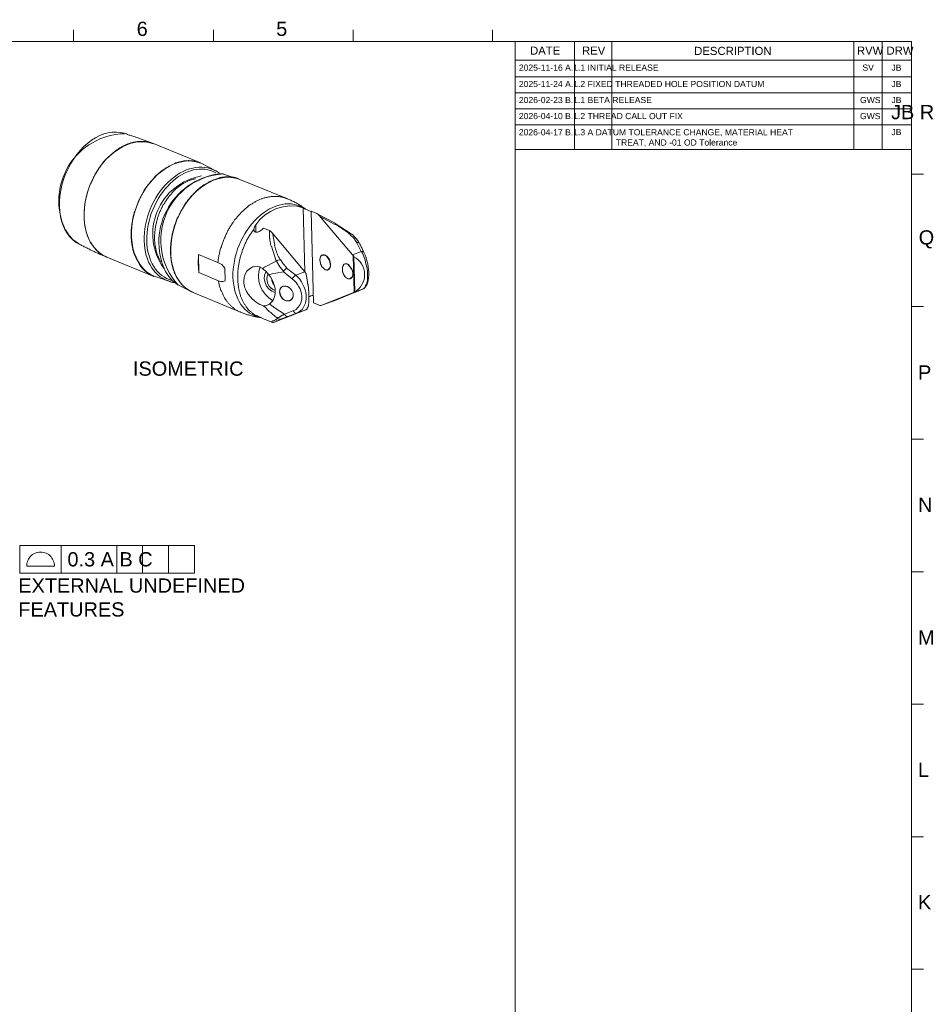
# Model space of a CAD drawing. Header units: millimetres. Extents: x 284 to 1085, y 7 to 266.
# Tile 20 of 21: x 882 to 940, y 82 to 145. Entities that reach past the tile are written whole.
import ezdxf

# ---------------------------------------------------------------- set-up
doc = ezdxf.new("R2010")
doc.units = ezdxf.units.MM
doc.layers.add('PDF4_几何图形', color=7, linetype='Continuous')
doc.layers.add('PDF4_文字', color=7, linetype='Continuous')
doc.styles.add('PDF F1', font='arial.ttf')

msp = doc.modelspace()

# ---------------------------------------------------------------- linework, layer by layer
at = {"layer": 'PDF4_几何图形', "lineweight": 13}
for points in [[(885.61, 144.006), (885.61, 143.273)], [(894.447, 144.006), (894.447, 143.273)], [(903.263, 144.006), (903.263, 143.273)], [(912.079, 144.006), (912.079, 143.273)], [(938.549, 9.33), (938.549, 143.273), (731.146, 143.273), (731.146, 9.33), (731.146, 74.297)], [(913.502, 143.273), (913.502, 9.33)], [(917.252, 143.273), (917.252, 136.462)], [(919.623, 143.273), (919.623, 136.462)], [(934.906, 143.273), (934.906, 136.462)], [(936.695, 143.273), (936.695, 136.462)], [(913.502, 142.088), (938.549, 142.088)], [(913.502, 141.053), (938.549, 141.053)], [(913.502, 140.04), (938.549, 140.04)], [(913.502, 139.027), (938.549, 139.027)], [(913.502, 138.014), (938.549, 138.014)], [(885.954, 130.469), (885.998, 130.448), (886.062, 130.426), (886.105, 130.383), (886.17, 130.362), (886.235, 130.34), (886.278, 130.297), (886.342, 130.275), (886.386, 130.254), (886.45, 130.232), (886.515, 130.189), (886.558, 130.168), (886.623, 130.146), (886.666, 130.103), (886.73, 130.081), (886.795, 130.06), (886.838, 130.038), (886.903, 130.017), (886.968, 129.974), (887.011, 129.952), (887.075, 129.931), (887.118, 129.909), (887.183, 129.887), (887.248, 129.844), (887.291, 129.823), (887.356, 129.801), (887.42, 129.78), (887.463, 129.758), (887.528, 129.737), (887.593, 129.715), (887.636, 129.672), (887.7, 129.65), (890.675, 128.422), (890.653, 128.443), (890.632, 128.465), (890.589, 128.465), (890.546, 128.486), (890.503, 128.508), (890.46, 128.529), (890.438, 128.551), (890.395, 128.573), (890.352, 128.594), (890.309, 128.637), (890.287, 128.659), (890.244, 128.68), (890.222, 128.702), (890.179, 128.745), (890.136, 128.767), (890.115, 128.788), (890.072, 128.831), (890.05, 128.853), (890.007, 128.896), (889.985, 128.917), (889.942, 128.961), (889.921, 128.982), (889.899, 129.025), (889.856, 129.068), (889.834, 129.09), (889.813, 129.133), (889.77, 129.176), (889.748, 129.219), (889.727, 129.262), (889.705, 129.305), (889.684, 129.349), (889.662, 129.392), (889.64, 129.392), (889.619, 129.435), (889.597, 129.478), (889.576, 129.521), (889.554, 129.564), (889.533, 129.629), (889.511, 129.672), (889.49, 129.715), (889.468, 129.758), (889.468, 129.801), (889.446, 129.866), (889.425, 129.909), (889.403, 129.952), (889.403, 130.017), (889.382, 130.06), (889.36, 130.103), (889.36, 130.168), (889.339, 130.211), (889.339, 130.275), (889.317, 130.319), (889.317, 130.383), (889.296, 130.426), (889.296, 130.491), (889.296, 130.534), (889.274, 130.599), (889.274, 130.642), (889.274, 130.707), (889.274, 130.75), (889.252, 130.814), (889.252, 130.879), (889.252, 130.922), (889.252, 130.987), (889.252, 131.051), (889.252, 131.095), (889.252, 131.159), (889.252, 131.224), (889.252, 131.289), (889.252, 131.332), (889.252, 131.396), (889.274, 131.461), (889.274, 131.526), (889.274, 131.569), (889.296, 131.633), (889.296, 131.698), (889.296, 131.763), (889.317, 131.827), (889.317, 131.871), (889.339, 131.935), (889.339, 132), (889.36, 132.065), (889.36, 132.108), (889.382, 132.172), (889.382, 132.237), (889.403, 132.302), (889.425, 132.366), (889.446, 132.409), (889.446, 132.474), (889.468, 132.539), (889.49, 132.603), (889.511, 132.646), (889.533, 132.711), (889.554, 132.776), (889.576, 132.84), (889.597, 132.884), (889.619, 132.948), (889.64, 133.013), (889.662, 133.056), (889.684, 133.121), (889.705, 133.185), (889.727, 133.228), (889.77, 133.293), (889.791, 133.358), (889.813, 133.401), (889.856, 133.466), (889.878, 133.509), (889.899, 133.573), (889.942, 133.616), (889.964, 133.681), (889.985, 133.724), (890.028, 133.789), (890.05, 133.832), (890.093, 133.897), (890.115, 133.94), (890.158, 134.004), (890.201, 134.048), (890.222, 134.091), (890.266, 134.134), (890.309, 134.198), (890.33, 134.242), (890.373, 134.285), (890.416, 134.328), (890.438, 134.392), (890.481, 134.436), (890.524, 134.479), (890.567, 134.522), (890.61, 134.565), (890.632, 134.608), (890.675, 134.651), (890.718, 134.694), (890.761, 134.737), (890.804, 134.78), (890.847, 134.824), (890.891, 134.845), (890.934, 134.888), (890.977, 134.931), (891.02, 134.974), (891.063, 134.996), (891.106, 135.039), (891.149, 135.082), (891.192, 135.104), (891.235, 135.147), (891.279, 135.168), (891.322, 135.212), (891.365, 135.233), (891.408, 135.255), (891.451, 135.298), (891.494, 135.319), (891.559, 135.341), (891.602, 135.384), (891.645, 135.406), (891.688, 135.427), (891.731, 135.449), (891.774, 135.47), (891.817, 135.492), (891.882, 135.513), (891.925, 135.535), (891.968, 135.556), (892.011, 135.578), (892.055, 135.6), (892.098, 135.6), (892.162, 135.621), (892.205, 135.643), (892.249, 135.643), (892.292, 135.664), (892.335, 135.664), (892.399, 135.686), (892.443, 135.686), (892.486, 135.707), (892.529, 135.707), (892.572, 135.729), (892.615, 135.729), (892.658, 135.729), (892.723, 135.729), (892.766, 135.729), (892.809, 135.729), (892.852, 135.75), (892.895, 135.75), (892.938, 135.729), (892.981, 135.729), (893.025, 135.729), (893.068, 135.729), (893.111, 135.729), (893.154, 135.729), (893.197, 135.707), (893.24, 135.707), (893.305, 135.707), (893.326, 135.686), (893.369, 135.686), (893.413, 135.664), (893.456, 135.664), (893.499, 135.643), (893.542, 135.621), (893.585, 135.621), (893.628, 135.6), (890.653, 136.828), (890.589, 136.85), (890.524, 136.871), (890.481, 136.893), (890.416, 136.914), (890.352, 136.936), (890.309, 136.958), (890.244, 136.979), (890.179, 137.001), (890.136, 137.022), (890.072, 137.044), (890.007, 137.065), (889.942, 137.087), (889.899, 137.108), (889.834, 137.13), (889.77, 137.151), (889.727, 137.173), (889.662, 137.195), (889.597, 137.216), (889.533, 137.238), (889.49, 137.259), (889.425, 137.281), (889.36, 137.302), (889.296, 137.324), (889.252, 137.345), (889.188, 137.367)], [(893.628, 135.6), (890.653, 136.828), (890.61, 136.828), (890.567, 136.85), (890.524, 136.871), (890.481, 136.871), (890.438, 136.893), (890.395, 136.893), (890.352, 136.914), (890.309, 136.914), (890.266, 136.936), (890.222, 136.936), (890.179, 136.936), (890.136, 136.958), (890.093, 136.958), (890.05, 136.958), (890.007, 136.958), (889.964, 136.958), (889.921, 136.958), (889.878, 136.958), (889.834, 136.958), (889.791, 136.958), (889.727, 136.958), (889.684, 136.958), (889.64, 136.958), (889.597, 136.936), (889.554, 136.936), (889.511, 136.936), (889.468, 136.914), (889.403, 136.914), (889.36, 136.893), (889.317, 136.893), (889.274, 136.871), (889.231, 136.871), (889.188, 136.85), (889.123, 136.828), (889.08, 136.807), (889.037, 136.807), (888.994, 136.785), (888.951, 136.764), (888.886, 136.742), (888.843, 136.72), (888.8, 136.699), (888.757, 136.677), (888.714, 136.656), (888.67, 136.634), (888.627, 136.591), (888.563, 136.57), (888.52, 136.548), (888.476, 136.526), (888.433, 136.483), (888.39, 136.462), (888.347, 136.44), (888.304, 136.397), (888.261, 136.376), (888.218, 136.332), (888.175, 136.289), (888.132, 136.268), (888.088, 136.225), (888.045, 136.182), (888.002, 136.16), (887.959, 136.117), (887.916, 136.074), (887.873, 136.031), (887.83, 136.009), (887.787, 135.966), (887.744, 135.923), (887.7, 135.88), (887.657, 135.837), (887.614, 135.794), (887.593, 135.75), (887.55, 135.707), (887.506, 135.664), (887.463, 135.6), (887.42, 135.556), (887.399, 135.513), (887.356, 135.47), (887.312, 135.427), (887.291, 135.362), (887.248, 135.319), (887.205, 135.276), (887.183, 135.212), (887.14, 135.168), (887.118, 135.125), (887.075, 135.061), (887.054, 135.018), (887.011, 134.953), (886.989, 134.91), (886.946, 134.845), (886.924, 134.802), (886.903, 134.737), (886.86, 134.694), (886.838, 134.63), (886.817, 134.565), (886.795, 134.522), (886.752, 134.457), (886.73, 134.414), (886.709, 134.349), (886.687, 134.285), (886.666, 134.242), (886.644, 134.177), (886.623, 134.112), (886.601, 134.048), (886.58, 134.004), (886.558, 133.94), (886.536, 133.875), (886.515, 133.832), (886.493, 133.767), (886.472, 133.703), (886.472, 133.638), (886.45, 133.573), (886.429, 133.53), (886.407, 133.466), (886.407, 133.401), (886.386, 133.336), (886.386, 133.293), (886.364, 133.228), (886.342, 133.164), (886.342, 133.099), (886.321, 133.034), (886.321, 132.991), (886.321, 132.927), (886.299, 132.862), (886.299, 132.797), (886.299, 132.733), (886.299, 132.69), (886.278, 132.625), (886.278, 132.56), (886.278, 132.496), (886.278, 132.452), (886.278, 132.388), (886.278, 132.323), (886.278, 132.28), (886.278, 132.215), (886.278, 132.151), (886.278, 132.108), (886.278, 132.043), (886.278, 131.978), (886.299, 131.935), (886.299, 131.871), (886.299, 131.827), (886.299, 131.763), (886.321, 131.698), (886.321, 131.655), (886.342, 131.59), (886.342, 131.547), (886.364, 131.483), (886.364, 131.439), (886.386, 131.375), (886.386, 131.332), (886.407, 131.289), (886.407, 131.224), (886.429, 131.181), (886.45, 131.138), (886.472, 131.073), (886.472, 131.03), (886.493, 130.987), (886.515, 130.944), (886.536, 130.901), (886.558, 130.836), (886.58, 130.793), (886.601, 130.75), (886.623, 130.707), (886.644, 130.663), (886.666, 130.62), (886.666, 130.599), (886.709, 130.556), (886.73, 130.513), (886.752, 130.491), (886.774, 130.448), (886.795, 130.405), (886.838, 130.362), (886.86, 130.319), (886.881, 130.297), (886.903, 130.254), (886.946, 130.211), (886.968, 130.189), (887.011, 130.146), (887.032, 130.125), (887.075, 130.081), (887.097, 130.06), (887.14, 130.017), (887.162, 129.995), (887.205, 129.952), (887.226, 129.931), (887.269, 129.909), (887.312, 129.887), (887.334, 129.844), (887.377, 129.823), (887.42, 129.801), (887.442, 129.78), (887.485, 129.758), (887.528, 129.737), (887.571, 129.715), (887.614, 129.693), (887.636, 129.672), (887.679, 129.672), (887.7, 129.65), (890.675, 128.422)], [(889.188, 137.367), (889.123, 137.367), (889.058, 137.389), (889.015, 137.41), (888.951, 137.432), (888.886, 137.453), (888.821, 137.475)], [(894.598, 135.104), (893.628, 135.6)], [(894.814, 134.953), (894.771, 134.996), (894.706, 135.039), (894.663, 135.061), (894.62, 135.104)], [(893.305, 134.608), (893.262, 134.608), (893.219, 134.586), (893.154, 134.586), (893.111, 134.565), (893.068, 134.543), (893.025, 134.543), (892.981, 134.522), (892.938, 134.5), (892.874, 134.479), (892.831, 134.457), (892.787, 134.436), (892.744, 134.414), (892.701, 134.392), (892.658, 134.371), (892.615, 134.349), (892.55, 134.328), (892.507, 134.285), (892.464, 134.263), (892.421, 134.242), (892.378, 134.198), (892.335, 134.177), (892.292, 134.134), (892.249, 134.112), (892.205, 134.069), (892.162, 134.026), (892.119, 134.004), (892.076, 133.961), (892.033, 133.918), (891.99, 133.875), (891.947, 133.832), (891.904, 133.789), (891.861, 133.746), (891.817, 133.703), (891.796, 133.66), (891.753, 133.616), (891.71, 133.573), (891.667, 133.53), (891.623, 133.487), (891.602, 133.444), (891.559, 133.379), (891.516, 133.336), (891.494, 133.293), (891.451, 133.228), (891.429, 133.185), (891.386, 133.142), (891.365, 133.078), (891.322, 133.034), (891.3, 132.97), (891.257, 132.927), (891.235, 132.862), (891.214, 132.819), (891.171, 132.754), (891.149, 132.69), (891.128, 132.646), (891.106, 132.582), (891.063, 132.539), (891.041, 132.474), (891.02, 132.409), (890.998, 132.345), (890.977, 132.302), (890.955, 132.237), (890.934, 132.172), (890.912, 132.129), (890.912, 132.065), (890.891, 132), (890.869, 131.935), (890.847, 131.871), (890.847, 131.827), (890.826, 131.763), (890.804, 131.698), (890.804, 131.633), (890.783, 131.59), (890.783, 131.526), (890.761, 131.461), (890.761, 131.396), (890.761, 131.332), (890.74, 131.289), (890.74, 131.224), (890.74, 131.159), (890.74, 131.095), (890.718, 131.051), (890.718, 130.987), (890.718, 130.922), (890.718, 130.857), (890.718, 130.814), (890.718, 130.75), (890.718, 130.685), (890.74, 130.642), (890.74, 130.577), (890.74, 130.534), (890.74, 130.469), (890.761, 130.405), (890.761, 130.362), (890.783, 130.297), (890.783, 130.254), (890.804, 130.189), (890.804, 130.146), (890.826, 130.103), (890.826, 130.038), (890.847, 129.995), (890.869, 129.952), (890.869, 129.887), (890.891, 129.844), (890.912, 129.801), (890.934, 129.758), (890.955, 129.715), (890.977, 129.65), (890.998, 129.607), (891.02, 129.564), (891.041, 129.521), (891.063, 129.478), (891.085, 129.435), (891.106, 129.392), (891.149, 129.37), (891.149, 129.349)], [(900.245, 132.711), (900.202, 132.733), (900.159, 132.776), (900.095, 132.819), (900.051, 132.84), (899.987, 132.884), (899.944, 132.905), (899.879, 132.948), (899.836, 132.97), (899.771, 133.013), (899.728, 133.034), (899.664, 133.078), (899.62, 133.099), (899.556, 133.121), (899.513, 133.164), (899.448, 133.185), (899.383, 133.207), (899.34, 133.25), (899.276, 133.272), (899.232, 133.293), (899.168, 133.315), (899.103, 133.336), (899.082, 133.358), (896.107, 134.565), (896.064, 134.586), (896.021, 134.608), (895.978, 134.63), (895.934, 134.63), (895.913, 134.651), (895.87, 134.651), (895.827, 134.673), (895.784, 134.673), (895.74, 134.694), (895.697, 134.694), (895.654, 134.694), (895.59, 134.716), (895.546, 134.716), (895.503, 134.716), (895.46, 134.716), (895.417, 134.716), (895.374, 134.716), (895.331, 134.716), (895.288, 134.716), (895.245, 134.716), (895.202, 134.716), (895.158, 134.716), (895.094, 134.694), (895.051, 134.694), (895.008, 134.694), (894.965, 134.694), (894.921, 134.673), (894.878, 134.673), (894.814, 134.651), (894.771, 134.651), (894.727, 134.63), (894.684, 134.608), (894.641, 134.608), (894.598, 134.586), (894.533, 134.565), (894.49, 134.543), (894.447, 134.543), (894.404, 134.522), (894.361, 134.5), (894.318, 134.479), (894.253, 134.457), (894.21, 134.436), (894.167, 134.414), (894.124, 134.371), (894.081, 134.349), (894.038, 134.328), (893.995, 134.306), (893.93, 134.263), (893.887, 134.242), (893.844, 134.22), (893.801, 134.177), (893.757, 134.155), (893.714, 134.112), (893.671, 134.091), (893.628, 134.048), (893.585, 134.026), (893.542, 133.983), (893.499, 133.94), (893.456, 133.918), (893.413, 133.875), (893.369, 133.832), (893.326, 133.789), (893.283, 133.746), (893.24, 133.724), (893.197, 133.681), (893.154, 133.638), (893.132, 133.595), (893.089, 133.552), (893.046, 133.509), (893.003, 133.444), (892.96, 133.401), (892.938, 133.358), (892.895, 133.315), (892.852, 133.272), (892.809, 133.228), (892.787, 133.164), (892.744, 133.121), (892.701, 133.078), (892.68, 133.034), (892.637, 132.97), (892.615, 132.927), (892.572, 132.862), (892.55, 132.819), (892.507, 132.776), (892.486, 132.711), (892.443, 132.668), (892.421, 132.603), (892.378, 132.56), (892.356, 132.496), (892.335, 132.431), (892.292, 132.388), (892.27, 132.323), (892.249, 132.28), (892.227, 132.215), (892.184, 132.151), (892.162, 132.108), (892.141, 132.043), (892.119, 131.978), (892.098, 131.935), (892.076, 131.871), (892.055, 131.806), (892.033, 131.763), (892.011, 131.698), (891.99, 131.633), (891.968, 131.569), (891.947, 131.526), (891.947, 131.461), (891.925, 131.396), (891.904, 131.332), (891.882, 131.267), (891.882, 131.224), (891.861, 131.159), (891.839, 131.095), (891.839, 131.03), (891.817, 130.987), (891.817, 130.922), (891.796, 130.857), (891.796, 130.793), (891.774, 130.728), (891.774, 130.685), (891.774, 130.62), (891.753, 130.556), (891.753, 130.491), (891.753, 130.448), (891.753, 130.383), (891.731, 130.319), (891.731, 130.254), (891.731, 130.211), (891.731, 130.146), (891.731, 130.081), (891.731, 130.017), (891.731, 129.974), (891.731, 129.909), (891.731, 129.844), (891.731, 129.801), (891.753, 129.737), (891.753, 129.693), (891.753, 129.629), (891.753, 129.564), (891.774, 129.521), (891.774, 129.456), (891.774, 129.413), (891.796, 129.349), (891.796, 129.305), (891.817, 129.241), (891.817, 129.198), (891.839, 129.133), (891.839, 129.09), (891.861, 129.047), (891.882, 128.982), (891.882, 128.939), (891.904, 128.896), (891.925, 128.831), (891.947, 128.788), (891.968, 128.745), (891.968, 128.702), (891.99, 128.637), (892.011, 128.594), (892.033, 128.551), (892.055, 128.508), (892.076, 128.465), (892.098, 128.422), (892.119, 128.379), (892.141, 128.357), (892.162, 128.314), (892.184, 128.271), (892.205, 128.228), (892.227, 128.206), (892.27, 128.163), (892.292, 128.12), (892.313, 128.077), (892.335, 128.034), (892.378, 128.012), (892.399, 127.969), (892.443, 127.926), (892.464, 127.904), (892.486, 127.861), (892.529, 127.84), (892.55, 127.797), (892.593, 127.775), (892.637, 127.753), (892.658, 127.71), (892.701, 127.689), (892.723, 127.667), (892.766, 127.624), (892.809, 127.603), (892.831, 127.581), (892.874, 127.559), (892.917, 127.538), (892.96, 127.516), (892.981, 127.495), (893.025, 127.473), (893.068, 127.452), (893.111, 127.43), (893.154, 127.409), (896.15, 126.18), (896.193, 126.158), (896.258, 126.137), (896.322, 126.115), (896.366, 126.094), (896.43, 126.072), (896.495, 126.051), (896.56, 126.029), (896.603, 126.008), (896.667, 126.008), (896.732, 125.986), (896.797, 125.964), (896.84, 125.943), (896.904, 125.921), (896.969, 125.921), (897.034, 125.9), (897.098, 125.878), (897.163, 125.878), (897.206, 125.857), (897.271, 125.857), (897.336, 125.835), (897.4, 125.835), (897.422, 125.835)], [(896.107, 134.565), (899.082, 133.358), (899.038, 133.358), (898.995, 133.379), (898.974, 133.401), (898.931, 133.401), (898.888, 133.422), (898.844, 133.422), (898.801, 133.444), (898.758, 133.444), (898.715, 133.466), (898.672, 133.466), (898.629, 133.466), (898.586, 133.487), (898.543, 133.487), (898.5, 133.487), (898.435, 133.487), (898.392, 133.487), (898.349, 133.487), (898.306, 133.487), (898.262, 133.487), (898.219, 133.487), (898.176, 133.487), (898.133, 133.487), (898.09, 133.487), (898.025, 133.466), (897.982, 133.466), (897.939, 133.466), (897.896, 133.444), (897.853, 133.444), (897.81, 133.422), (897.745, 133.422), (897.702, 133.401), (897.659, 133.401), (897.616, 133.379), (897.573, 133.358), (897.53, 133.336), (897.465, 133.336), (897.422, 133.315), (897.379, 133.293), (897.336, 133.272), (897.292, 133.25), (897.249, 133.228), (897.185, 133.207), (897.142, 133.185), (897.098, 133.164), (897.055, 133.121), (897.012, 133.099), (896.969, 133.078), (896.926, 133.056), (896.883, 133.013), (896.818, 132.991), (896.775, 132.97), (896.732, 132.927), (896.689, 132.905), (896.646, 132.862), (896.603, 132.819), (896.56, 132.797), (896.516, 132.754), (896.473, 132.733), (896.43, 132.69), (896.387, 132.646), (896.344, 132.603), (896.301, 132.56), (896.258, 132.539), (896.215, 132.496), (896.172, 132.452), (896.15, 132.409), (896.107, 132.366), (896.064, 132.323), (896.021, 132.28), (895.978, 132.237), (895.934, 132.194), (895.913, 132.129), (895.87, 132.086), (895.827, 132.043), (895.784, 132), (895.762, 131.957), (895.719, 131.892), (895.697, 131.849), (895.654, 131.806), (895.611, 131.741), (895.59, 131.698), (895.546, 131.655), (895.525, 131.59), (895.482, 131.547), (895.46, 131.483), (895.417, 131.439), (895.396, 131.375), (895.352, 131.332), (895.331, 131.267), (895.309, 131.224), (895.288, 131.159), (895.245, 131.095), (895.223, 131.051), (895.202, 130.987), (895.18, 130.944), (895.137, 130.879), (895.115, 130.814), (895.094, 130.771), (895.072, 130.707), (895.051, 130.642), (895.029, 130.577), (895.008, 130.534), (894.986, 130.469), (894.965, 130.405), (894.943, 130.34), (894.943, 130.297), (894.921, 130.232), (894.9, 130.168), (894.878, 130.103), (894.857, 130.06), (894.857, 129.995), (894.835, 129.931), (894.835, 129.866), (894.814, 129.823), (894.792, 129.758), (894.792, 129.693), (894.771, 129.629), (894.771, 129.564), (894.749, 129.521), (894.749, 129.456), (894.749, 129.392), (894.727, 129.327), (894.727, 129.305), (893.499, 129.823)], [(896.107, 134.565), (895.072, 134.888)], [(938.549, 134.888), (939.303, 134.888)], [(899.082, 133.358), (899.038, 133.358), (898.995, 133.379), (898.974, 133.401), (898.931, 133.401), (898.888, 133.422), (898.844, 133.422), (898.801, 133.444), (898.758, 133.444), (898.715, 133.466), (898.672, 133.466), (898.629, 133.466), (898.586, 133.487), (898.543, 133.487), (898.5, 133.487), (898.435, 133.487), (898.392, 133.487), (898.349, 133.487), (898.306, 133.487), (898.262, 133.487), (898.219, 133.487), (898.176, 133.487), (898.133, 133.487), (898.09, 133.487), (898.025, 133.466), (897.982, 133.466), (897.939, 133.466), (897.896, 133.444), (897.853, 133.444), (897.81, 133.422), (897.745, 133.422), (897.702, 133.401), (897.659, 133.401), (897.616, 133.379), (897.573, 133.358), (897.53, 133.336), (897.465, 133.336), (897.422, 133.315), (897.379, 133.293), (897.336, 133.272), (897.292, 133.25), (897.249, 133.228), (897.185, 133.207), (897.142, 133.185), (897.098, 133.164), (897.055, 133.121), (897.012, 133.099), (896.969, 133.078), (896.926, 133.056), (896.883, 133.013), (896.818, 132.991), (896.775, 132.97), (896.732, 132.927), (896.689, 132.905), (896.646, 132.862), (896.603, 132.819), (896.56, 132.797), (896.516, 132.754), (896.473, 132.733), (896.43, 132.69), (896.387, 132.646), (896.344, 132.603), (896.301, 132.56), (896.258, 132.539), (896.215, 132.496), (896.172, 132.452), (896.15, 132.409), (896.107, 132.366), (896.064, 132.323), (896.021, 132.28), (895.978, 132.237), (895.934, 132.194), (895.913, 132.129), (895.87, 132.086), (895.827, 132.043), (895.784, 132), (895.762, 131.957), (895.719, 131.892), (895.697, 131.849), (895.654, 131.806), (895.611, 131.741), (895.59, 131.698), (895.546, 131.655), (895.525, 131.59), (895.482, 131.547), (895.46, 131.483), (895.417, 131.439), (895.396, 131.375), (895.352, 131.332), (895.331, 131.267), (895.309, 131.224), (895.288, 131.159), (895.245, 131.095), (895.223, 131.051), (895.202, 130.987), (895.18, 130.944), (895.137, 130.879), (895.115, 130.814), (895.094, 130.771), (895.072, 130.707), (895.051, 130.642), (895.029, 130.577), (895.008, 130.534), (894.986, 130.469), (894.965, 130.405), (894.943, 130.34), (894.943, 130.297), (894.921, 130.232), (894.9, 130.168), (894.878, 130.103), (894.857, 130.06), (894.857, 129.995), (894.835, 129.931), (894.835, 129.866), (894.814, 129.823), (894.792, 129.758), (894.792, 129.693), (894.771, 129.629), (894.771, 129.564), (894.749, 129.521), (894.749, 129.456), (894.749, 129.392), (894.727, 129.327), (894.727, 129.305)], [(900.116, 132.776), (899.707, 132.862), (899.276, 132.884), (898.844, 132.84), (898.435, 132.733), (898.047, 132.539), (897.702, 132.323), (897.379, 132.021), (897.12, 131.698)], [(900.612, 132.539), (900.547, 132.56), (900.504, 132.582), (900.439, 132.603), (900.375, 132.646), (900.332, 132.668), (900.267, 132.69), (900.224, 132.733), (900.202, 132.733), (900.138, 132.754), (900.116, 132.776)], [(900.116, 132.776), (900.224, 128.723)], [(903.328, 127.43), (903.306, 127.43), (903.285, 127.409), (901.819, 126.827), (901.302, 126.611), (901.237, 126.59), (901.172, 126.59), (901.129, 126.611), (900.763, 126.762), (900.612, 132.56), (900.978, 132.409), (901.021, 132.388), (901.086, 132.323), (901.151, 132.258), (901.69, 131.612), (903.22, 129.801), (903.263, 129.758), (903.306, 129.715), (903.306, 129.693)], [(902.142, 131.806), (900.957, 132.409)], [(902.078, 131.741), (901.151, 132.237)], [(885.114, 131.353), (885.329, 131.008), (885.61, 130.728), (885.954, 130.491)], [(896.991, 131.418), (896.969, 131.375), (896.926, 131.31), (896.883, 131.267), (896.861, 131.224), (896.818, 131.159), (896.797, 131.116), (896.754, 131.073), (896.732, 131.008), (896.689, 130.965), (896.667, 130.901), (896.624, 130.857), (896.603, 130.793), (896.56, 130.75), (896.538, 130.685), (896.516, 130.642), (896.495, 130.577), (896.452, 130.513), (896.43, 130.469), (896.409, 130.405), (896.387, 130.34), (896.366, 130.297), (896.344, 130.232), (896.322, 130.168), (896.279, 130.125), (896.258, 130.06), (896.258, 129.995), (896.236, 129.931), (896.215, 129.887), (896.193, 129.823), (896.172, 129.758), (896.15, 129.693), (896.128, 129.65), (896.128, 129.586), (896.107, 129.521), (896.085, 129.456), (896.085, 129.413), (896.064, 129.349), (896.064, 129.284), (896.042, 129.219), (896.042, 129.155), (896.021, 129.111), (896.021, 129.047), (895.999, 128.982), (895.999, 128.917), (895.999, 128.853), (895.978, 128.81), (895.978, 128.745), (895.978, 128.68), (895.978, 128.616), (895.978, 128.573), (895.978, 128.508), (895.978, 128.443), (895.978, 128.4), (895.978, 128.335), (895.978, 128.271), (895.978, 128.228), (895.978, 128.163), (895.978, 128.098), (895.978, 128.055), (895.999, 127.991), (895.999, 127.926), (895.999, 127.883), (896.021, 127.818), (896.021, 127.775), (896.021, 127.71), (896.042, 127.667), (896.042, 127.603), (896.064, 127.559), (896.064, 127.495), (896.085, 127.452), (896.107, 127.409), (896.107, 127.344), (896.128, 127.301), (896.15, 127.258), (896.15, 127.193), (896.172, 127.15), (896.193, 127.107), (896.215, 127.064), (896.236, 127.021), (896.258, 126.956), (896.279, 126.913), (896.301, 126.87), (896.322, 126.827), (896.344, 126.784), (896.366, 126.74), (896.387, 126.697), (896.409, 126.654), (896.452, 126.633), (896.473, 126.59), (896.495, 126.546), (896.516, 126.503), (896.56, 126.46), (896.581, 126.439), (896.603, 126.396), (896.646, 126.352), (896.667, 126.331), (896.71, 126.288), (896.732, 126.266), (896.775, 126.223), (896.797, 126.202), (896.84, 126.18), (896.861, 126.137), (896.904, 126.115), (896.926, 126.094), (896.969, 126.051), (897.012, 126.029), (897.034, 126.008), (897.077, 125.986), (897.12, 125.964), (897.142, 125.964)], [(897.12, 131.698), (897.055, 131.612), (897.034, 131.547), (897.012, 131.483), (896.991, 131.418), (896.991, 131.396), (896.991, 131.353), (897.012, 131.31), (897.034, 131.289), (897.034, 131.267), (897.055, 131.245), (897.098, 131.224), (897.12, 131.224), (897.163, 131.224), (897.206, 131.224), (897.249, 131.224), (897.292, 131.245), (897.336, 131.267), (897.443, 131.332), (897.53, 131.396), (897.616, 131.483), (897.982, 131.332), (898.025, 131.31), (898.09, 131.245), (898.155, 131.181), (898.694, 130.534), (900.224, 128.723), (898.694, 130.534), (898.155, 131.181), (898.09, 131.245), (898.025, 131.31), (897.982, 131.332), (897.616, 131.483)], [(897.12, 131.698), (897.12, 131.224)], [(897.982, 131.332), (897.982, 131.31), (897.982, 131.267), (897.982, 131.224), (897.982, 131.202), (897.982, 131.159), (897.982, 131.116), (897.982, 131.095), (897.982, 131.051), (897.982, 131.008), (897.982, 130.987), (897.982, 130.944), (897.982, 130.901), (897.982, 130.857), (898.004, 130.836), (898.004, 130.793), (898.004, 130.75), (898.004, 130.707), (898.025, 130.663), (898.025, 130.642), (898.025, 130.599), (898.047, 130.556), (898.047, 130.513), (898.047, 130.469), (898.068, 130.426), (898.068, 130.383), (898.09, 130.34)], [(903.155, 131.116), (903.134, 131.116), (903.112, 131.116), (903.091, 131.095), (903.026, 131.116), (902.983, 131.159), (902.94, 131.202), (902.875, 131.245), (902.832, 131.267), (902.789, 131.31), (902.724, 131.353), (902.681, 131.375), (902.617, 131.418), (902.573, 131.461), (902.53, 131.483), (902.466, 131.526), (902.423, 131.547), (902.358, 131.59), (902.315, 131.633), (902.272, 131.655), (902.207, 131.698), (902.164, 131.72), (902.099, 131.763)], [(903.155, 131.116), (902.142, 131.784)], [(898.176, 131.181), (898.327, 130.405)], [(903.781, 130.017), (903.5, 130.556), (903.328, 130.836), (903.069, 131.073)], [(903.953, 129.952), (903.931, 130.017), (903.888, 130.081), (903.867, 130.125), (903.845, 130.189), (903.824, 130.232), (903.781, 130.297), (903.759, 130.362), (903.737, 130.405), (903.694, 130.469), (903.673, 130.513), (903.587, 130.663), (903.479, 130.814), (903.349, 130.944), (903.242, 131.051), (903.155, 131.116)], [(898.306, 130.405), (898.306, 130.362), (898.327, 130.319), (898.349, 130.275), (898.349, 130.232), (898.37, 130.189), (898.37, 130.146), (898.392, 130.103), (898.413, 130.06), (898.435, 130.017), (898.435, 129.974), (898.456, 129.931), (898.478, 129.887), (898.5, 129.844), (898.5, 129.801), (898.521, 129.758), (898.543, 129.715), (898.564, 129.672), (898.586, 129.629), (898.607, 129.586), (898.629, 129.543), (898.65, 129.499), (898.65, 129.478), (898.586, 129.478), (898.521, 129.456), (898.478, 129.435), (898.413, 129.392), (898.112, 129.241), (897.831, 129.111), (897.68, 129.025), (897.551, 128.939)], [(898.112, 130.34), (898.413, 129.392)], [(903.673, 130.513), (903.651, 130.556), (903.608, 130.556), (903.565, 130.577), (903.522, 130.577)], [(894.771, 128.163), (893.52, 128.68), (893.499, 129.823), (894.727, 129.305), (894.814, 129.262), (894.9, 129.219), (894.965, 129.176), (895.072, 129.068), (895.158, 128.961), (895.072, 129.068), (894.965, 129.176), (894.9, 129.219), (894.814, 129.262), (894.727, 129.305), (893.499, 129.823), (893.52, 128.68), (894.771, 128.163), (894.835, 128.141), (894.921, 128.12), (894.986, 128.12), (895.051, 128.12), (895.115, 128.141), (895.18, 128.163), (895.115, 128.141), (895.051, 128.12), (894.986, 128.12), (894.921, 128.12), (894.835, 128.141), (894.771, 128.163), (894.771, 128.12), (894.792, 128.055), (894.792, 128.012), (894.814, 127.947), (894.814, 127.904), (894.835, 127.84), (894.835, 127.797), (894.857, 127.753), (894.878, 127.689), (894.9, 127.646), (894.9, 127.603), (894.921, 127.538), (894.943, 127.495), (894.965, 127.452), (894.986, 127.409), (895.008, 127.366), (895.029, 127.322), (895.051, 127.258), (895.072, 127.215), (895.094, 127.172), (895.115, 127.128), (895.137, 127.085), (895.158, 127.064), (895.18, 127.021), (895.202, 126.978), (895.245, 126.934), (895.266, 126.891), (895.288, 126.848), (895.331, 126.827), (895.352, 126.784), (895.374, 126.74), (895.417, 126.719), (895.439, 126.676), (895.482, 126.654), (895.503, 126.611), (895.546, 126.59), (895.568, 126.546), (895.611, 126.525), (895.633, 126.482), (895.676, 126.46), (895.697, 126.439), (895.74, 126.417), (895.784, 126.374), (895.805, 126.352), (895.848, 126.331), (895.891, 126.309), (895.934, 126.288), (895.956, 126.266), (895.999, 126.245), (896.042, 126.223), (896.085, 126.202), (896.128, 126.202), (896.15, 126.18)], [(898.672, 129.499), (898.844, 129.219), (899.082, 128.982)], [(901.345, 129.801), (901.302, 129.78), (901.28, 129.758), (901.259, 129.715), (901.215, 129.693), (901.215, 129.65), (901.194, 129.586), (901.194, 129.543), (901.172, 129.499), (901.172, 129.435), (901.194, 129.37), (901.194, 129.305), (901.215, 129.262), (901.237, 129.198), (901.259, 129.133), (901.28, 129.09), (901.323, 129.025), (901.366, 128.982), (901.388, 128.939), (901.431, 128.917), (901.474, 128.874), (901.517, 128.853), (901.56, 128.853), (901.603, 128.831), (901.647, 128.831), (901.668, 128.853), (901.69, 128.853)], [(901.819, 129.176), (901.797, 129.349), (901.733, 129.499), (901.647, 129.629), (901.56, 129.737), (901.431, 129.78), (901.323, 129.78)], [(903.22, 129.801), (903.802, 130.017), (903.867, 129.909), (903.91, 129.801), (903.953, 129.693), (904.039, 129.456), (904.082, 129.219), (904.147, 128.961), (904.169, 128.723), (904.169, 128.508), (904.169, 128.314), (904.169, 128.206), (904.147, 128.098), (904.125, 128.012), (904.104, 127.947), (904.061, 127.84), (904.039, 127.775), (904.018, 127.732), (903.975, 127.689), (903.91, 127.646), (903.867, 127.624), (903.888, 127.624)], [(903.306, 129.693), (903.371, 127.452), (903.328, 127.43), (903.263, 129.758)], [(903.802, 130.017), (903.845, 130.017), (903.888, 130.017), (903.931, 129.995), (903.953, 129.952)], [(895.158, 128.961), (895.18, 128.185)], [(897.551, 128.939), (897.357, 129.047), (897.142, 129.09), (896.926, 129.047), (896.732, 128.917), (896.56, 128.767), (896.452, 128.573), (896.387, 128.357), (896.366, 128.141)], [(897.551, 128.939), (897.637, 128.853), (897.724, 128.788), (897.853, 128.637), (897.939, 128.529), (898.047, 128.4), (898.133, 128.249), (898.219, 128.098), (898.262, 127.947), (898.327, 127.775), (898.349, 127.624), (898.349, 127.516), (898.349, 127.366), (898.327, 127.236), (898.284, 127.107), (898.241, 126.978), (898.176, 126.87), (898.112, 126.805), (898.047, 126.74), (897.982, 126.676), (897.939, 126.654), (897.896, 126.633), (897.831, 126.611), (897.788, 126.59), (897.724, 126.568), (897.68, 126.568), (897.616, 126.568), (897.551, 126.59), (897.508, 126.611), (897.379, 126.654), (897.271, 126.719), (897.142, 126.805), (897.012, 126.913), (896.883, 127.021), (896.754, 127.172), (896.646, 127.322), (896.538, 127.473), (896.473, 127.624), (896.43, 127.71), (896.409, 127.797), (896.387, 127.904), (896.366, 128.012), (896.366, 128.141)], [(897.4, 129.047), (897.314, 128.745), (897.292, 128.443), (897.314, 128.141), (897.4, 127.84), (897.53, 127.559), (897.724, 127.301), (897.939, 127.085), (898.198, 126.891)], [(897.939, 128.529), (898.155, 128.594), (898.392, 128.637), (898.866, 128.723), (898.888, 128.745), (898.909, 128.81), (898.952, 128.853), (898.995, 128.896), (899.038, 128.939), (899.06, 128.961), (899.642, 128.508), (899.599, 128.486), (899.556, 128.443), (899.513, 128.4), (899.47, 128.335), (899.448, 128.292), (899.426, 128.271), (899.556, 128.163), (899.664, 128.055), (899.75, 127.926), (899.836, 127.775), (899.922, 127.646), (899.965, 127.495), (900.008, 127.344), (900.03, 127.193), (900.03, 127.128), (900.03, 127.042), (900.03, 126.978), (900.008, 126.913), (899.987, 126.827), (899.965, 126.762), (899.944, 126.697), (899.922, 126.654), (899.858, 126.568), (899.793, 126.482), (899.728, 126.417), (899.664, 126.352), (899.577, 126.309), (899.47, 126.266), (898.931, 126.051), (898.888, 126.029), (898.844, 126.008), (898.823, 125.986), (898.78, 125.986), (898.758, 125.964), (898.737, 125.943), (898.694, 125.921), (898.672, 125.9), (898.65, 125.9), (898.629, 125.878), (898.607, 125.857), (898.586, 125.857), (898.564, 125.835), (898.543, 125.835), (898.521, 125.814), (898.5, 125.814), (898.5, 125.792)], [(898.435, 129.392), (898.629, 129.047), (898.888, 128.745)], [(901.69, 128.874), (901.819, 129.004), (901.841, 129.176)], [(902.746, 129.219), (902.703, 129.198), (902.681, 129.176), (902.66, 129.133), (902.638, 129.111), (902.617, 129.068), (902.595, 129.025), (902.595, 128.961), (902.595, 128.917), (902.595, 128.853), (902.595, 128.788), (902.595, 128.745), (902.617, 128.68), (902.638, 128.616), (902.66, 128.551), (902.703, 128.508), (902.724, 128.465), (902.767, 128.4), (902.811, 128.379), (902.832, 128.335), (902.875, 128.314), (902.918, 128.292), (902.961, 128.271), (903.005, 128.271), (903.048, 128.271), (903.069, 128.271), (903.091, 128.271)], [(903.242, 128.616), (903.22, 128.788), (903.155, 128.939), (903.069, 129.068), (902.983, 129.176), (902.854, 129.219), (902.746, 129.219)], [(890.697, 128.443), (891.731, 128.12)], [(893.52, 128.68), (894.771, 128.163), (894.771, 128.12), (894.792, 128.055), (894.792, 128.012), (894.814, 127.947), (894.814, 127.904), (894.835, 127.84), (894.835, 127.797), (894.857, 127.753), (894.878, 127.689), (894.9, 127.646), (894.9, 127.603), (894.921, 127.538), (894.943, 127.495), (894.965, 127.452), (894.986, 127.409), (895.008, 127.366), (895.029, 127.322), (895.051, 127.258), (895.072, 127.215), (895.094, 127.172), (895.115, 127.128), (895.137, 127.085), (895.158, 127.042), (895.18, 127.021), (895.202, 126.978), (895.245, 126.934), (895.266, 126.891), (895.288, 126.848), (895.331, 126.827), (895.352, 126.784), (895.374, 126.74), (895.417, 126.719), (895.439, 126.676), (895.482, 126.654), (895.503, 126.611), (895.546, 126.59), (895.568, 126.546), (895.611, 126.525), (895.633, 126.482), (895.676, 126.46), (895.697, 126.439), (895.74, 126.417), (895.784, 126.374), (895.805, 126.352), (895.848, 126.331), (895.891, 126.309), (895.934, 126.288), (895.956, 126.266), (895.999, 126.245), (896.042, 126.223), (896.085, 126.202), (896.128, 126.202), (896.15, 126.18), (893.154, 127.409)], [(897.767, 128.745), (897.68, 128.508), (897.659, 128.271), (897.702, 128.055), (897.788, 127.818), (897.939, 127.646), (898.133, 127.495), (898.349, 127.409)], [(898.866, 128.723), (899.426, 128.271)], [(900.289, 126.331), (899.685, 126.115), (899.793, 126.158), (899.879, 126.223), (899.965, 126.288), (900.073, 126.374), (900.138, 126.482), (900.202, 126.611), (900.267, 126.74), (900.289, 126.87), (900.31, 126.999), (900.31, 127.128), (900.31, 127.279), (900.289, 127.409), (900.267, 127.495), (900.245, 127.581), (900.181, 127.753), (900.095, 127.926), (900.008, 128.098), (899.901, 128.249), (899.771, 128.379), (899.642, 128.508), (900.224, 128.723)], [(900.353, 126.374), (900.375, 126.374), (900.375, 126.396), (900.375, 126.417), (900.396, 126.439), (900.396, 126.46), (900.418, 126.482), (900.418, 126.503), (900.418, 126.546), (900.439, 126.568), (900.439, 126.611), (900.439, 126.633), (900.439, 126.676), (900.461, 126.719), (900.461, 126.762), (900.461, 126.805), (900.461, 126.848), (900.461, 126.891), (900.461, 126.934), (900.461, 126.999), (900.461, 127.042), (900.461, 127.107), (900.461, 127.15), (900.461, 127.215), (900.461, 127.258), (900.461, 127.322), (900.461, 127.387), (900.461, 127.43), (900.461, 127.495), (900.439, 127.559), (900.439, 127.624), (900.439, 127.689), (900.439, 127.753), (900.418, 127.818), (900.418, 127.861), (900.418, 127.926), (900.396, 127.991), (900.396, 128.055), (900.396, 128.12), (900.375, 128.185), (900.375, 128.228), (900.353, 128.292), (900.353, 128.357), (900.332, 128.422), (900.332, 128.465), (900.31, 128.529), (900.31, 128.594), (900.289, 128.616), (900.267, 128.659), (900.267, 128.68), (900.224, 128.723), (900.267, 128.68)], [(903.091, 128.292), (903.22, 128.422), (903.242, 128.594)], [(891.731, 128.098), (891.796, 128.077), (891.861, 128.055), (891.904, 128.055), (891.968, 128.055)], [(899.491, 127.258), (899.491, 127.301), (899.491, 127.366), (899.448, 127.452), (899.405, 127.538), (899.34, 127.624), (899.276, 127.689), (899.189, 127.753), (899.125, 127.797), (899.038, 127.818), (898.952, 127.818), (898.888, 127.818), (898.801, 127.797), (898.737, 127.753), (898.694, 127.71), (898.65, 127.646), (898.629, 127.581), (898.629, 127.516), (898.607, 127.452)], [(903.285, 127.409), (903.867, 127.624), (903.608, 127.516), (903.587, 127.495), (903.522, 127.473), (903.479, 127.452), (903.414, 127.43), (903.349, 127.409), (903.285, 127.387), (903.242, 127.366), (903.177, 127.344), (902.207, 126.956), (901.302, 126.611)], [(901.302, 126.611), (902.229, 126.956), (903.177, 127.344), (903.242, 127.366), (903.306, 127.387), (903.349, 127.409), (903.414, 127.43), (903.479, 127.452), (903.522, 127.473), (903.587, 127.495), (903.608, 127.516), (903.888, 127.624)], [(903.608, 127.516), (903.608, 127.538)], [(898.629, 127.43), (898.672, 127.279), (898.737, 127.128), (898.844, 126.999), (898.995, 126.913), (899.146, 126.891), (899.276, 126.913), (899.383, 126.978), (899.47, 127.107), (899.491, 127.236)], [(900.741, 127.236), (900.698, 127.236), (900.677, 127.236), (900.59, 127.215), (900.526, 127.172), (900.461, 127.15)], [(903.177, 127.344), (903.177, 127.366)], [(897.508, 125.814), (897.465, 125.814), (897.422, 125.835), (897.379, 125.835), (897.357, 125.857), (897.314, 125.857), (897.271, 125.878), (897.185, 125.921), (897.163, 125.943), (897.142, 125.943), (897.142, 125.964), (897.163, 125.964), (897.228, 125.943), (897.292, 125.9), (897.443, 125.835), (897.659, 125.727), (897.767, 125.684), (898.133, 125.533), (898.176, 125.512), (898.241, 125.512), (898.306, 125.533), (898.823, 125.749), (900.289, 126.331), (900.31, 126.352), (900.332, 126.352)], [(897.616, 126.568), (897.659, 126.525), (897.702, 126.482), (897.745, 126.439), (897.788, 126.396), (897.831, 126.352), (897.874, 126.309), (897.918, 126.266), (897.961, 126.223), (898.025, 126.18), (898.068, 126.158), (898.112, 126.115), (898.155, 126.072), (898.198, 126.029), (898.262, 125.986), (898.306, 125.943), (898.349, 125.9), (898.413, 125.857), (898.456, 125.835), (898.5, 125.792), (898.543, 125.749), (898.607, 125.727), (898.65, 125.727), (898.715, 125.727), (898.737, 125.727), (898.694, 125.706), (898.629, 125.684), (898.564, 125.663), (898.521, 125.641), (898.456, 125.62), (898.435, 125.598), (898.349, 125.555), (898.306, 125.533)], [(897.767, 125.684), (898.133, 125.533), (898.176, 125.512), (898.241, 125.512), (898.306, 125.533), (898.823, 125.749), (900.289, 126.331), (900.31, 126.352), (900.332, 126.352), (900.353, 126.374)], [(897.982, 126.676), (898.025, 126.654), (898.09, 126.611), (898.133, 126.568), (898.198, 126.546), (898.241, 126.503), (898.284, 126.46), (898.349, 126.439), (898.349, 126.417), (898.931, 126.051), (898.952, 126.008), (898.995, 125.964), (899.038, 125.921), (899.082, 125.9), (899.125, 125.9), (899.146, 125.9), (899.685, 126.115), (899.664, 126.115), (899.62, 126.115), (899.577, 126.137), (899.534, 126.158), (899.513, 126.223), (899.47, 126.266)], [(938.549, 126.525), (939.303, 126.525)], [(897.271, 125.921), (897.271, 125.878)], [(898.5, 125.77), (898.219, 125.598)], [(899.146, 125.9), (899.082, 125.878), (899.038, 125.857), (898.974, 125.835), (898.909, 125.814), (898.866, 125.792), (898.801, 125.77), (898.737, 125.749)], [(898.198, 125.62), (898.176, 125.62), (898.176, 125.598), (898.155, 125.598), (898.155, 125.576), (898.133, 125.576), (898.133, 125.555), (898.112, 125.555), (898.112, 125.533), (898.133, 125.533)], [(938.549, 118.14), (939.303, 118.14)], [(884.834, 111.436), (884.834, 109.69)], [(888.347, 111.436), (888.347, 109.69)], [(889.964, 111.436), (889.964, 109.69)], [(891.602, 111.436), (891.602, 109.69)], [(938.549, 109.777), (939.303, 109.777)], [(938.549, 101.413), (939.303, 101.413)], [(938.549, 93.028), (939.303, 93.028)], [(938.549, 84.665), (939.303, 84.665)]]:
    msp.add_lwpolyline(points, dxfattribs=at)
for points in [[(938.549, 136.462), (938.549, 143.273), (913.502, 143.273), (913.502, 136.462)], [(903.22, 129.801), (901.69, 131.612), (901.151, 132.258), (901.086, 132.323), (901.021, 132.388), (900.978, 132.409), (900.612, 132.56), (900.763, 126.762), (901.129, 126.611), (901.172, 126.59), (901.237, 126.59), (901.302, 126.611), (901.819, 126.827), (903.285, 127.409), (903.306, 127.43), (903.328, 127.43), (903.263, 129.758)], [(893.52, 128.659), (893.477, 129.241), (893.499, 129.801), (893.477, 129.241)], [(901.172, 129.456), (901.194, 129.392), (901.194, 129.349), (901.215, 129.284), (901.215, 129.219), (901.259, 129.155), (901.28, 129.111), (901.302, 129.047), (901.345, 129.004), (901.388, 128.961), (901.409, 128.917), (901.453, 128.896), (901.496, 128.874), (901.539, 128.853), (901.582, 128.853), (901.625, 128.831), (901.668, 128.853), (901.69, 128.853), (901.733, 128.874), (901.754, 128.896), (901.776, 128.939), (901.797, 128.982), (901.819, 129.025), (901.841, 129.068), (901.841, 129.111), (901.841, 129.176), (901.841, 129.241), (901.819, 129.305), (901.819, 129.37), (901.797, 129.413), (901.776, 129.478), (901.754, 129.543), (901.711, 129.586), (901.69, 129.629), (901.647, 129.672), (901.603, 129.715), (901.56, 129.737), (901.517, 129.78), (901.474, 129.78), (901.431, 129.801), (901.409, 129.801), (901.366, 129.801), (901.323, 129.78), (901.302, 129.758), (901.259, 129.737), (901.237, 129.715), (901.215, 129.672), (901.194, 129.629), (901.194, 129.586), (901.172, 129.521)], [(903.242, 128.616), (903.242, 128.594), (903.242, 128.551), (903.242, 128.486), (903.22, 128.443), (903.199, 128.4), (903.199, 128.357), (903.155, 128.314), (903.134, 128.292), (903.091, 128.271), (903.069, 128.271), (903.026, 128.271), (902.983, 128.271), (902.94, 128.271), (902.897, 128.292), (902.854, 128.314), (902.832, 128.357), (902.789, 128.379), (902.746, 128.422), (902.703, 128.486), (902.681, 128.529), (902.66, 128.573), (902.638, 128.637), (902.617, 128.702), (902.595, 128.767), (902.595, 128.81), (902.595, 128.874), (902.595, 128.896), (902.595, 128.939), (902.595, 129.004), (902.617, 129.047), (902.617, 129.09), (902.638, 129.133), (902.66, 129.155), (902.703, 129.198), (902.724, 129.198), (902.767, 129.219), (902.811, 129.219), (902.854, 129.219), (902.897, 129.219), (902.918, 129.198), (902.961, 129.176), (903.005, 129.133), (903.048, 129.09), (903.091, 129.047), (903.112, 129.004), (903.155, 128.961), (903.177, 128.896), (903.199, 128.853), (903.22, 128.788), (903.242, 128.723), (903.242, 128.659)], [(903.242, 128.616), (903.242, 128.659), (903.242, 128.723), (903.22, 128.788), (903.199, 128.853), (903.177, 128.896), (903.155, 128.961), (903.112, 129.004), (903.091, 129.047), (903.048, 129.09), (903.005, 129.133), (902.961, 129.176), (902.918, 129.198), (902.897, 129.219), (902.854, 129.219), (902.811, 129.219), (902.767, 129.219), (902.724, 129.198), (902.703, 129.198), (902.66, 129.155), (902.638, 129.133), (902.617, 129.09), (902.617, 129.047), (902.595, 129.004), (902.595, 128.939), (902.595, 128.896), (902.595, 128.874), (902.595, 128.81), (902.595, 128.767), (902.617, 128.702), (902.638, 128.637), (902.66, 128.573), (902.681, 128.529), (902.703, 128.486), (902.746, 128.422), (902.789, 128.379), (902.832, 128.357), (902.854, 128.314), (902.897, 128.292), (902.94, 128.271), (902.983, 128.271), (903.026, 128.271), (903.069, 128.271), (903.091, 128.271), (903.134, 128.292), (903.155, 128.314), (903.199, 128.357), (903.199, 128.4), (903.22, 128.443), (903.242, 128.486), (903.242, 128.551), (903.242, 128.594)], [(898.306, 127.861), (898.262, 127.904), (898.241, 127.947), (898.198, 128.012), (898.176, 128.055), (898.155, 128.12), (898.133, 128.185), (898.133, 128.228), (898.112, 128.292), (898.133, 128.228), (898.133, 128.185), (898.155, 128.12), (898.176, 128.055), (898.198, 128.012), (898.241, 127.947), (898.262, 127.904)], [(899.491, 127.258), (899.491, 127.301), (899.491, 127.366), (899.448, 127.452), (899.405, 127.538), (899.34, 127.624), (899.254, 127.71), (899.168, 127.753), (899.082, 127.797), (899.038, 127.818), (898.995, 127.818), (898.909, 127.818), (898.866, 127.818), (898.823, 127.797), (898.758, 127.775), (898.715, 127.732), (898.672, 127.667), (898.629, 127.603), (898.629, 127.538), (898.607, 127.452), (898.629, 127.344), (898.65, 127.258), (898.715, 127.15), (898.758, 127.064), (898.844, 126.999), (898.931, 126.934), (899.017, 126.891), (899.06, 126.891), (899.103, 126.891), (899.189, 126.891), (899.232, 126.891), (899.276, 126.891), (899.34, 126.934), (899.383, 126.978), (899.448, 127.042), (899.47, 127.107), (899.491, 127.172)], [(893.24, 109.69), (893.24, 111.436), (882.204, 111.436), (882.204, 109.69)], [(882.657, 110.121), (883.519, 110.121), (884.403, 110.121), (884.403, 110.208), (884.381, 110.315), (884.359, 110.402), (884.316, 110.488), (884.273, 110.574), (884.23, 110.639), (884.187, 110.725), (884.101, 110.79), (884.036, 110.854), (883.971, 110.897), (883.885, 110.941), (883.799, 110.962), (883.691, 110.984), (883.605, 111.005), (883.433, 111.005), (883.346, 110.984), (883.239, 110.962), (883.174, 110.941), (883.088, 110.897), (883.023, 110.854), (882.937, 110.79), (882.872, 110.725), (882.807, 110.639), (882.764, 110.574), (882.721, 110.488), (882.7, 110.402), (882.657, 110.315), (882.657, 110.208)]]:
    msp.add_lwpolyline(points, close=True, dxfattribs=at)
msp.add_lwpolyline([(895.051, 134.931, 0.527721), (891.408, 128.745), (891.623, 128.422), (891.882, 128.141), (892.184, 127.904), (893.154, 127.409)], format="xyb", dxfattribs=at)
for centre, radius, start, end in [((888.928, 133.198), 4.256, 91.43725, 205.68724), ((894.324, 131.119), 3.715, 99.78217, 215.52162), ((895.306, 130.725), 4.193, 93.48446, 221.87984), ((902.741, 128.55), 1.256, 298.97017, 63.25463), ((898.622, 128.295), 0.805, 158.22585, 250.13236)]:
    msp.add_arc(centre, radius, start, end, dxfattribs=at)
for centre, major_axis, ratio, start_param, end_param in [((887.531, 133.914), (1.447, 3.504), 0.690576, 0.063879, 3.087228), ((889.203, 133.213), (1.48, 3.573), 0.709141, 0.020214, 3.13255), ((892.2, 132.006), (1.48, 3.573), 0.709141, 0.020214, 3.13255), ((892.937, 131.69), (1.466, 3.499), 0.706292, 6.193036, 9.535365), ((892.986, 131.671), (1.389, 3.413), 0.697762, 6.186504, 9.515291), ((894.678, 130.972), (1.48, 3.573), 0.709141, 0.020214, 3.13255), ((898.478, 129.411), (1.414, 3.471), 0.696484, 6.129039, 9.567333), ((903.362, 129.241), (-0.463, 1.641), 0.469922, 3.226308, 5.024906)]:
    msp.add_ellipse(centre, major_axis=major_axis, ratio=ratio, start_param=start_param, end_param=end_param, dxfattribs=at)

# ---------------------------------------------------------------- texts
at = {"layer": 'PDF4_文字', "attachment_point": 4, "style": 'PDF F1'}
for s, insert, char_height in [('6', (889.595, 144.072), 0.9), ('5', (898.409, 144.072), 0.9), ('DATE', (914.447, 142.701), 0.5121), ('REV', (917.726, 142.701), 0.5121), ('DESCRIPTION', (924.814, 142.68), 0.51215), ('RVW DRW', (935.096, 142.701), 0.5121), ('2025-11-16 A.1.1 INITIAL RELEASE', (913.739, 141.624), 0.38798), ('SV', (935.444, 141.624), 0.388), ('JB', (937.276, 141.624), 0.388), ('2025-11-24 A.1.2 FIXED THREADED HOLE POSITION DATUM', (913.739, 140.589), 0.38798), ('JB', (937.276, 140.589), 0.388), ('2026-02-23 B.1.1 BETA RELEASE', (913.739, 139.576), 0.38798), ('GWS', (935.293, 139.576), 0.388), ('JB', (937.276, 139.576), 0.388), ('JB R', (937.253, 138.812), 0.9001), ('2026-04-10 B.1.2 THREAD CALL OUT FIX', (913.739, 138.563), 0.38798), ('GWS', (935.293, 138.563), 0.388), ('2026-04-17 B.1.3 A DATUM TOLERANCE CHANGE, MATERIAL HEAT', (913.739, 137.507), 0.38798), ('JB', (937.276, 137.55), 0.388), ('TREAT, AND -01 OD Tolerance', (919.861, 136.86), 0.38798), ('Q', (938.999, 130.773), 0.9), ('ISOMETRIC', (889.358, 122.603), 0.9001), ('P', (938.956, 122.366), 0.9), ('N', (938.956, 114.003), 0.9), ('0.3 A B C', (885.22, 110.554), 0.9001), ('EXTERNAL UNDEFINED', (882.116, 108.895), 0.90013), ('FEATURES', (882.116, 107.386), 0.9001), ('M', (938.955, 105.618), 0.9), ('L', (938.955, 97.255), 0.9), ('K', (938.955, 88.892), 0.9)]:
    msp.add_mtext(s, dxfattribs=dict(at, insert=insert, char_height=char_height))

doc.saveas('drawing.dxf')
